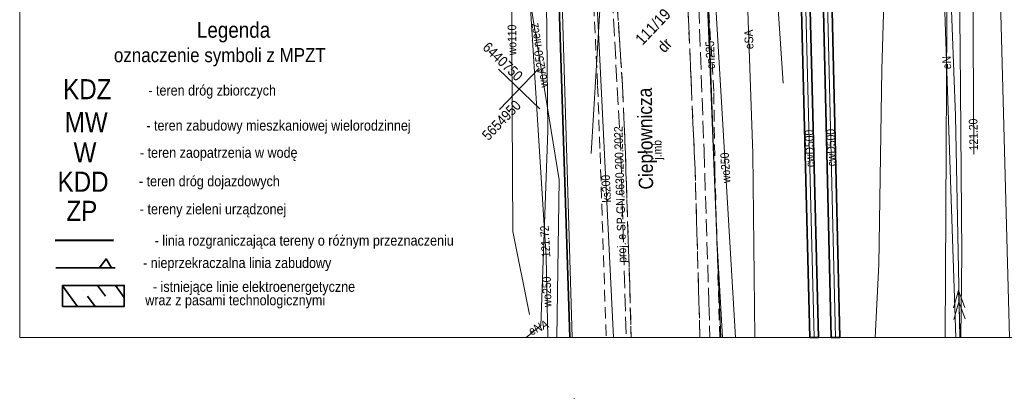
# Model space of a CAD drawing. Extents: x 0 to 6443539, y 0 to 5655063.
# Tile 45 of 64: x 6441072 to 6441157, y 5654749 to 5654782. Entities that reach past the tile are written whole.
import ezdxf
from ezdxf.enums import TextEntityAlignment as Align

# ---------------------------------------------------------------- set-up
doc = ezdxf.new("R2010")
doc.units = 0
doc.header["$MEASUREMENT"] = 0
for name, pattern in [('1.0_0.5', [1.5, 1, -0.5]), ('1.5_0.5', [2, 1.5, -0.5]), ('219-500', [0]), ('PRZER2-1', [3, 2, -1]), ('PRZER3-1', [4, 3, -1])]:
    doc.linetypes.add(name, pattern=pattern)
doc.layers.get('0').update_dxf_attribs({"color": 2, "linetype": 'CONTINUOUS', "lineweight": 5})
for name, color, linetype, lineweight in [('1ramki', 7, 'PRZER2-1', 18), ('Warstwa 63', 7, 'CONTINUOUS', 0), ('z - MPZT', 121, 'PRZER3-1', 18)]:
    doc.layers.add(name, color=color, linetype=linetype, lineweight=lineweight)
for name, color, linetype in [('203-punkt graniczny', 7, 'CONTINUOUS'), ('210-oznaczenie konturu użytku gruntowego', 7, 'CONTINUOUS'), ('211-numer działki ewidencyjnej', 7, 'CONTINUOUS'), ('218-kontur użytku gruntowego', 7, 'CONTINUOUS'), ('219-działka ewidencyjna', 7, 'CONTINUOUS'), ('994-Nazwa ulicy', 7, 'CONTINUOUS'), ('chodnik', 7, 'CONTINUOUS'), ('jezdnia', 7, 'CONTINUOUS'), ('jezdnia-Atr17', 7, 'CONTINUOUS'), ('obudowa ochronna przewodu', 7, 'CONTINUOUS'), ('ogrodzenie trwałe', 7, 'CONTINUOUS'), ('przewód ciepłowniczy', 7, 'CONTINUOUS'), ('przewód ciepłowniczy-Atr1', 7, 'CONTINUOUS'), ('przewód elektroenergetyczny podziemny', 7, 'CONTINUOUS'), ('przewód elektroenergetyczny podziemny - ob. projektowany', 7, 'CONTINUOUS'), ('przewód elektroenergetyczny podziemny - ob. projektowany-Atr1', 7, 'CONTINUOUS'), ('przewód elektroenergetyczny podziemny-Atr1', 7, 'CONTINUOUS'), ('przewód kanalizacyjny', 7, 'CONTINUOUS'), ('przewód kanalizacyjny-Atr1', 7, 'CONTINUOUS'), ('przewód telekomunikacyjny podziemny - ob. projektowany', 7, 'CONTINUOUS'), ('przewód wodociągowy', 7, 'CONTINUOUS'), ('przewód wodociągowy-Atr1', 7, 'CONTINUOUS'), ('rzedna', 7, 'CONTINUOUS'), ('rzedna-Atr2', 7, 'CONTINUOUS')]:
    doc.layers.add(name, color=color, linetype=linetype)
doc.styles.add('MapaZas', font='geodezja.shx', dxfattribs={"width": 0.9})
doc.linetypes.add('902-500', pattern='A,3.75,0,[1,ksztalty.shx,S=0.5,R=0,X=0,Y=0],3.75', length=7.5)
doc.linetypes.add('NLZ', pattern='A,3,-1,[35,msgB.shx,S=0.008,R=0,X=-0.5,Y=0],3', length=7)
doc.linetypes.add('OLZ', pattern='A,3,-1,[36,msgB.shx,S=0.008,R=0,X=-0.5,Y=0],3', length=7)

# ---------------------------------------------------------------- blocks, each defined once
blk = doc.blocks.new('203')
at = {"linetype": 'Continuous', "lineweight": 0}
h = blk.add_hatch(color=0, dxfattribs=at)
edge = h.paths.add_edge_path()
edge.add_arc((0, 0), 0.045, 0, 360)
blk = doc.blocks.new('PW01')
at = {"linetype": 'Continuous', "lineweight": 13}
h = blk.add_hatch(color=0, dxfattribs=at)
edge = h.paths.add_edge_path()
edge.add_arc((0, 0), 0.045, 0, 360)

msp = doc.modelspace()

# ---------------------------------------------------------------- hatches: boundary and pattern name
at = {"layer": 'z - MPZT', "linetype": 'Continuous', "lineweight": 35, "true_color": 0x636466}
h = msp.add_hatch(dxfattribs=at)
h.set_pattern_fill('ANSI36', color=251, scale=10, angle=261)
h.set_pattern_definition([(306, (112.9452, -213.2775), (2.29705148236, -1.03499310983), [3.125, -0.625, 0, -0.625])])
h.paths.add_polyline_path([(6441075.414, 5654759.207), (6441080.786, 5654759.207), (6441080.786, 5654757.373), (6441075.414, 5654757.373)])

# ---------------------------------------------------------------- linework, layer by layer
at = {"color": 0, "lineweight": 13}
for p, q in [((6441117.021, 5654774.602), (6441113.41, 5654778.06)), ((6441117.021, 5654774.602), (6441113.41, 5654778.06)), ((6441113.487, 5654774.525), (6441116.945, 5654778.136)), ((6441113.487, 5654774.525), (6441116.945, 5654778.136))]:
    msp.add_line(p, q, dxfattribs=at)
at = {"color": 1, "linetype": 'Continuous', "lineweight": 13}
for p, q in [((6441153.486, 5654758.77), (6441153.048, 5654757.251)), ((6441153.655, 5654754.671), (6441153.486, 5654758.77)), ((6441153.486, 5654758.77), (6441154.047, 5654757.292)), ((6441153.527, 5654757.771), (6441153.09, 5654756.252)), ((6441153.527, 5654757.771), (6441154.089, 5654756.293))]:
    msp.add_line(p, q, dxfattribs=at)
at = {"layer": '1ramki', "color": 0, "linetype": 'Continuous', "lineweight": 13, "flags": 128}
msp.add_lwpolyline([(6441071.681, 5654894.679), (6441272.347, 5654894.679), (6441272.347, 5654754.671), (6441071.681, 5654754.671)], close=True, dxfattribs=at)
msp.add_lwpolyline([(6441071.681, 5654894.679), (6441272.347, 5654894.679), (6441272.347, 5654754.671), (6441071.681, 5654754.671)], close=True, dxfattribs=at)
at = {"layer": '218-kontur użytku gruntowego', "color": 3, "linetype": 'Continuous', "lineweight": 13}
for points in [[(6441119.841, 5654754.671), (6441118.314, 5654805.346)], [(6441118.314, 5654805.346), (6441119.841, 5654754.671)], [(6441130.765, 5654805.234), (6441132.793, 5654754.671)], [(6441132.793, 5654754.671), (6441130.765, 5654805.234)]]:
    msp.add_lwpolyline(points, dxfattribs=at)
at = {"layer": '219-działka ewidencyjna', "color": 3, "linetype": '219-500', "lineweight": 13}
for points in [[(6441152.633, 5654809.838), (6441152.341, 5654754.671)], [(6441119.841, 5654754.671), (6441118.314, 5654805.346)], [(6441132.793, 5654754.671), (6441130.765, 5654805.234)]]:
    msp.add_lwpolyline(points, dxfattribs=at)
at = {"layer": 'chodnik', "color": 7, "linetype": '1.0_0.5', "lineweight": 13}
for points in [[(6441135.982, 5654807.618), (6441135.898, 5654807.602), (6441135.63, 5654807.568), (6441135.369, 5654807.541), (6441135.101, 5654807.507), (6441134.833, 5654807.458), (6441134.579, 5654807.41), (6441134.304, 5654807.369), (6441134.044, 5654807.314), (6441133.579, 5654807.205), (6441133.151, 5654807.047), (6441132.955, 5654806.003), (6441131.471, 5654804.627), (6441130.858, 5654802.888), (6441130.423, 5654799.802), (6441129.744, 5654798.458), (6441129.628, 5654794.374), (6441129.881, 5654784.301), (6441130.224, 5654776.345), (6441130.538, 5654769.342), (6441130.965, 5654754.671)], [(6441132.694, 5654754.671), (6441132.271, 5654768.998), (6441132.174, 5654776.097), (6441131.67, 5654784.319), (6441131.425, 5654792.044), (6441131.358, 5654798.075), (6441133.291, 5654801.569), (6441134.218, 5654802.537), (6441134.893, 5654802.735), (6441136.992, 5654803.134), (6441139.704, 5654803.292), (6441139.638, 5654805.363), (6441136.524, 5654805.147), (6441136.085, 5654806.453), (6441135.982, 5654807.618)], [(6441121.712, 5654783.678), (6441122.048, 5654776.641), (6441122.26, 5654770.804)], [(6441124.97, 5654754.671), (6441124.843, 5654759.275), (6441124.469, 5654770.696), (6441124.212, 5654776.674), (6441123.747, 5654783.779)], [(6441122.26, 5654770.804), (6441122.792, 5654754.671)]]:
    msp.add_lwpolyline(points, dxfattribs=at)
at = {"layer": 'jezdnia', "color": 7, "linetype": '1.5_0.5', "lineweight": 13}
msp.add_lwpolyline([(6441130.965, 5654754.671), (6441130.538, 5654769.342), (6441130.224, 5654776.345), (6441129.881, 5654784.301), (6441129.628, 5654794.374), (6441129.744, 5654798.458), (6441123.214, 5654793.691), (6441123.747, 5654783.779), (6441124.212, 5654776.674), (6441124.469, 5654770.696), (6441124.843, 5654759.275), (6441124.97, 5654754.671)], dxfattribs=at)
at = {"layer": 'obudowa ochronna przewodu', "color": 0, "lineweight": 35}
for p, q in [((6441140.553, 5654754.662), (6441139.569, 5654793.527)), ((6441141.303, 5654754.681), (6441140.319, 5654793.546)), ((6441141.477, 5654793.612), (6441142.403, 5654754.662)), ((6441142.227, 5654793.629), (6441143.153, 5654754.68)), ((6441140.553, 5654754.662), (6441140.928, 5654754.671)), ((6441141.303, 5654754.681), (6441140.928, 5654754.671)), ((6441142.403, 5654754.662), (6441142.778, 5654754.671)), ((6441143.153, 5654754.68), (6441142.778, 5654754.671))]:
    msp.add_line(p, q, dxfattribs=at)
at = {"layer": 'ogrodzenie trwałe', "color": 7, "linetype": '902-500', "lineweight": 35}
msp.add_lwpolyline([(6441119.625, 5654754.671), (6441118.018, 5654804.343)], dxfattribs=at)
at = {"layer": 'przewód ciepłowniczy', "color": 212, "linetype": 'Continuous', "lineweight": 13}
for points in [[(6441131.305, 5654794.651), (6441132.416, 5654763.93), (6441132.47, 5654762.771), (6441132.92, 5654754.671)], [(6441139.944, 5654793.537), (6441140.927, 5654754.671)], [(6441142.782, 5654754.671), (6441141.852, 5654793.621)]]:
    msp.add_lwpolyline(points, dxfattribs=at)
at = {"layer": 'przewód elektroenergetyczny podziemny', "color": 1, "linetype": 'Continuous', "lineweight": 13}
for points in [[(6441143.268, 5654870.894), (6441143.325, 5654868.277), (6441143.508, 5654859.504), (6441143.771, 5654847.387), (6441143.884, 5654835.273), (6441144.526, 5654826.56), (6441145.264, 5654815.026), (6441146.393, 5654801.428), (6441147.163, 5654789.74), (6441146.83, 5654778.013), (6441146.554, 5654761.025), (6441146.236, 5654754.671)], [(6441133.705, 5654821.968), (6441133.769, 5654816.715), (6441133.964, 5654806.089), (6441134.156, 5654803.094), (6441134.88, 5654790.591), (6441135.573, 5654770.696), (6441135.748, 5654754.671)], [(6441115.826, 5654754.671), (6441117.112, 5654755.712), (6441117.72, 5654772.686), (6441117.5, 5654792.308), (6441117.601, 5654795.507), (6441115.085, 5654809.449)], [(6441151.014, 5654809.796), (6441150.825, 5654803.193), (6441152.359, 5654797.017), (6441153.24, 5654773.979), (6441153.603, 5654754.671)], [(6441153.271, 5654754.671), (6441151.502, 5654807.169), (6441152.876, 5654807.446), (6441152.979, 5654809.839)], [(6441152.378, 5654809.833), (6441152.612, 5654807.532), (6441152.549, 5654803.591), (6441153.478, 5654795.641), (6441153.638, 5654779.787), (6441153.791, 5654761.918), (6441153.699, 5654754.671)], [(6441157.957, 5654754.671), (6441157.153, 5654783.994), (6441159.214, 5654798.884), (6441159.844, 5654803.46), (6441160.721, 5654809.985)]]:
    msp.add_lwpolyline(points, dxfattribs=at)
at = {"layer": 'przewód elektroenergetyczny podziemny', "color": 1, "linetype": 'Continuous', "lineweight": 13, "flags": 128}
for points in [[(6441112.296, 5654807.621), (6441120.413, 5654804.14), (6441121.989, 5654802.215), (6441123.113, 5654797.692), (6441121.491, 5654770.695)], [(6441154.833, 5654770.654), (6441154.678, 5654795.751), (6441154.945, 5654796.493)]]:
    msp.add_lwpolyline(points, dxfattribs=at)
at = {"layer": 'przewód elektroenergetyczny podziemny - ob. projektowany', "color": 1, "linetype": '1.5_0.5', "lineweight": 13}
for points in [[(6441071.681, 5654820.602), (6441080.042, 5654820.452), (6441080.516, 5654820.095), (6441082.955, 5654811.653), (6441083.564, 5654811.306), (6441086.349, 5654812.059), (6441104.447, 5654811.772), (6441114.625, 5654816.993), (6441119.892, 5654812.807), (6441120.763, 5654804.926), (6441130.345, 5654797.523), (6441131.323, 5654770.986), (6441131.745, 5654757.691), (6441131.839, 5654754.671)], [(6441096.184, 5654807.279), (6441096.194, 5654807.173), (6441096.217, 5654807.081), (6441096.268, 5654806.991), (6441096.334, 5654806.914), (6441096.413, 5654806.852), (6441096.492, 5654806.804), (6441096.591, 5654806.778), (6441096.69, 5654806.766), (6441099.563, 5654806.73), (6441117.971, 5654816.28), (6441119.956, 5654814.103), (6441121.74, 5654801.969), (6441122.058, 5654800.335), (6441123.101, 5654788.426), (6441124.084, 5654770.468), (6441124.544, 5654754.671)]]:
    msp.add_lwpolyline(points, dxfattribs=at)
at = {"layer": 'przewód kanalizacyjny', "color": 34, "linetype": 'Continuous', "lineweight": 13, "flags": 128}
msp.add_lwpolyline([(6441136.622, 5654809.442), (6441136.944, 5654795.855), (6441138.219, 5654776.843)], dxfattribs=at)
at = {"layer": 'przewód kanalizacyjny', "color": 34, "linetype": 'Continuous', "lineweight": 13}
msp.add_lwpolyline([(6441123.421, 5654754.671), (6441121.259, 5654799.009)], dxfattribs=at)
at = {"layer": 'przewód telekomunikacyjny podziemny - ob. projektowany', "color": 30, "linetype": '1.5_0.5', "lineweight": 13}
msp.add_lwpolyline([(6441071.681, 5654820.602), (6441080.042, 5654820.452), (6441080.516, 5654820.095), (6441082.955, 5654811.653), (6441083.564, 5654811.306), (6441086.349, 5654812.059), (6441104.447, 5654811.772), (6441114.625, 5654816.993), (6441119.892, 5654812.807), (6441120.763, 5654804.926), (6441130.345, 5654797.523), (6441131.323, 5654770.986), (6441131.745, 5654757.691), (6441131.839, 5654754.671)], dxfattribs=at)
at = {"layer": 'przewód wodociągowy', "color": 5, "linetype": 'Continuous', "lineweight": 13}
for points in [[(6441112.22, 5654809.479), (6441112.227, 5654808.517), (6441115.179, 5654790.115), (6441118.683, 5654768.414), (6441118.483, 5654754.671)], [(6441152.385, 5654809.84), (6441145.574, 5654807.238), (6441139.575, 5654805.008), (6441135.312, 5654803.954), (6441131.148, 5654803.524), (6441134.062, 5654754.671)], [(6441113.534, 5654801.367), (6441114.696, 5654800.642), (6441115.149, 5654799.987), (6441117.549, 5654761.663), (6441117.71, 5654754.671)]]:
    msp.add_lwpolyline(points, dxfattribs=at)
at = {"layer": 'przewód wodociągowy', "color": 5, "linetype": 'Continuous', "lineweight": 13, "flags": 128}
msp.add_lwpolyline([(6441106.852, 5654803.931), (6441113.762, 5654803.932), (6441114.472, 5654796.274), (6441114.555, 5654786.918), (6441114.609, 5654774.281), (6441114.65, 5654763.899), (6441116.115, 5654756.667)], dxfattribs=at)
at = {"layer": 'z - MPZT', "linetype": 'OLZ', "lineweight": 50}
msp.add_line((6441074.781, 5654763.108), (6441079.868, 5654763.14), dxfattribs=at)
at = {"layer": 'z - MPZT', "linetype": 'OLZ', "lineweight": 35}
msp.add_lwpolyline([(6441078.631, 5654760.747), (6441079.675, 5654760.746), (6441079.675, 5654760.746), (6441079.203, 5654761.524), (6441078.631, 5654760.747)], dxfattribs=at)
at = {"layer": 'z - MPZT', "linetype": 'NLZ', "lineweight": 35}
msp.add_lwpolyline([(6441074.829, 5654760.748), (6441080.003, 5654760.748)], dxfattribs=at)
at = {"layer": 'z - MPZT', "color": 251, "linetype": 'Continuous', "lineweight": 35, "true_color": 0x636466}
msp.add_lwpolyline([(6441075.414, 5654759.207), (6441080.786, 5654759.207), (6441080.786, 5654757.373), (6441075.414, 5654757.373)], close=True, dxfattribs=at)

# ---------------------------------------------------------------- block references
at = {"layer": '203-punkt graniczny', "color": 3, "linetype": 'Continuous', "lineweight": 13, "rotation": 46.24115728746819}
for p in [(6441091.172, 5654770.293), (6441120.001, 5654749.346)]:
    msp.add_blockref('203', p, dxfattribs=at)
at = {"layer": 'rzedna', "color": 1, "linetype": 'Continuous', "lineweight": 13, "rotation": 46.24115728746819}
msp.add_blockref('PW01', (6441154.833, 5654770.654), dxfattribs=at)
at = {"layer": 'rzedna', "color": 5, "linetype": 'Continuous', "lineweight": 13, "rotation": 46.24115728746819}
msp.add_blockref('PW01', (6441117.549, 5654761.663), dxfattribs=at)

# ---------------------------------------------------------------- texts
at = {"layer": '210-oznaczenie konturu użytku gruntowego', "color": 3, "linetype": 'Continuous', "lineweight": 13, "style": 'MapaZas', "width": 0.9}
msp.add_text('dr', height=1, rotation=46.24116, dxfattribs=at).set_placement((6441127.87, 5654779.413))
at = {"layer": '211-numer działki ewidencyjnej', "color": 3, "linetype": 'Continuous', "lineweight": 13, "style": 'MapaZas', "width": 0.9}
msp.add_text('111/19', height=1, rotation=46.24116, dxfattribs=at).set_placement((6441125.953, 5654780.084))
at = {"layer": '994-Nazwa ulicy', "color": 7, "linetype": 'Continuous', "lineweight": 13, "style": 'MapaZas', "width": 0.9}
msp.add_text('Ciepłownicza', height=1.25, rotation=90.78816, dxfattribs=at).set_placement((6441126.201, 5654772), align=Align.MIDDLE_CENTER)
at = {"layer": 'jezdnia-Atr17', "color": 7, "lineweight": 13, "style": 'MapaZas', "width": 0.9}
msp.add_text('j.mb', height=0.75, rotation=90.85616, dxfattribs=at).set_placement((6441127.248, 5654771.025), align=Align.MIDDLE_CENTER)
at = {"layer": 'przewód ciepłowniczy-Atr1', "color": 212, "lineweight": 13, "style": 'MapaZas', "width": 0.9}
for s, rotation, p in [('cn225', 92.07116, (6441131.857, 5654779.294)), ('cwD500', 91.44916, (6441140.514, 5654771.143)), ('cwD500', 91.36716, (6441142.387, 5654771.219))]:
    msp.add_text(s, height=0.75, rotation=rotation, dxfattribs=at).set_placement(p, align=Align.MIDDLE_CENTER)
at = {"layer": 'przewód elektroenergetyczny podziemny - ob. projektowany-Atr1', "color": 1, "lineweight": 13, "style": 'MapaZas', "width": 0.9}
msp.add_text('proj. e SP-GN.6630.200.2022', height=0.75, rotation=91.66716, dxfattribs=at).set_placement((6441124.013, 5654767.128), align=Align.MIDDLE_CENTER)
at = {"layer": 'przewód elektroenergetyczny podziemny-Atr1', "color": 1, "lineweight": 13, "style": 'MapaZas', "width": 0.9}
for s, rotation, p in [('eSA', 91.99316, (6441135.23, 5654780.647)), ('eN', 91.92816, (6441152.467, 5654778.623)), ('eNA', 24.93616, (6441116.898, 5654755.539))]:
    msp.add_text(s, height=0.75, rotation=rotation, dxfattribs=at).set_placement(p, align=Align.MIDDLE_CENTER)
at = {"layer": 'przewód kanalizacyjny-Atr1', "color": 34, "lineweight": 13, "style": 'MapaZas', "width": 0.9}
msp.add_text('ks200', height=0.75, rotation=92.74116, dxfattribs=at).set_placement((6441122.788, 5654767.64), align=Align.MIDDLE_CENTER)
at = {"layer": 'przewód wodociągowy-Atr1', "color": 5, "lineweight": 13, "style": 'MapaZas', "width": 0.9}
for s, rotation, p in [('wo110', 90.24716, (6441114.585, 5654780.603)), ('woA250-niecz', 99.17316, (6441116.934, 5654779.268)), ('wo250', 93.41316, (6441133.181, 5654769.456)), ('wo250', 91.31816, (6441117.619, 5654758.646))]:
    msp.add_text(s, height=0.75, rotation=rotation, dxfattribs=at).set_placement(p, align=Align.MIDDLE_CENTER)
at = {"layer": 'rzedna-Atr2', "color": 1, "lineweight": 13, "style": 'MapaZas', "width": 0.9}
msp.add_text('121.20', height=0.75, rotation=91.38616, dxfattribs=at).set_placement((6441155.207, 5654770.987))
at = {"layer": 'rzedna-Atr2', "color": 5, "lineweight": 13, "style": 'MapaZas', "width": 0.9}
msp.add_text('121.72', height=0.75, rotation=92.94316, dxfattribs=at).set_placement((6441117.549, 5654761.663), align=Align.MIDDLE_LEFT)
at = {"layer": 'Warstwa 63', "color": 18, "linetype": 'Continuous', "lineweight": 13, "true_color": 0x000000, "style": 'MapaZas', "width": 0.9}
for s, rotation, p in [('6440750', 316.24116, (6441111.955, 5654779.855)), ('5654950', 46.24116, (6441112.532, 5654771.775))]:
    msp.add_text(s, height=0.8978, rotation=rotation, dxfattribs=at).set_placement(p)
at = {"layer": 'z - MPZT', "linetype": 'OLZ', "lineweight": 35, "style": 'MapaZas', "width": 0.9}
for s, p in [('KDZ', (6441077.572, 5654776.311)), ('MW', (6441077.481, 5654773.432)), ('W', (6441077.371, 5654770.803)), ('KDD', (6441077.205, 5654768.248)), ('ZP', (6441077.099, 5654765.706))]:
    msp.add_text(s, height=1.75, rotation=359.95983, dxfattribs=at).set_placement(p, align=Align.MIDDLE)
at = {"layer": 'z - MPZT', "color": 0, "linetype": 'Continuous', "lineweight": 30, "style": 'MapaZas', "width": 0.9}
for s, p in [('- teren dróg zbiorczych', (6441088.454, 5654776.106)), ('- teren zabudowy mieszkaniowej wielorodzinnej', (6441094.237, 5654773.04)), ('- teren zaopatrzenia w wodę', (6441089.025, 5654770.671)), ('- teren dróg dojazdowych', (6441088.212, 5654768.192)), ('- tereny zieleni urządzonej', (6441088.537, 5654765.754)), ('- linia rozgraniczająca tereny o różnym przeznaczeniu', (6441096.477, 5654763.022)), ('- nieprzekraczalna linia zabudowy', (6441090.635, 5654761.067)), ('- istniejące linie elektroenergetyczne  ', (6441092.406, 5654758.988))]:
    msp.add_text(s, height=0.90857, dxfattribs=at).set_placement(p, align=Align.MIDDLE)
at = {"layer": 'z - MPZT', "color": 0, "linetype": 'Continuous', "lineweight": 30, "attachment_point": 1, "style": 'MapaZas'}
for s, insert, char_height, width in [('Legenda', (6441087.127, 5654782.155), 1.3629, 48.09459), ('oznaczenie symboli z MPZT', (6441079.893, 5654779.892), 1.22658, 61.78893), ('wraz z pasami technologicznymi', (6441082.623, 5654758.382), 0.90857, 20.90972)]:
    msp.add_mtext(s, dxfattribs=dict(at, insert=insert, char_height=char_height, width=width))

doc.saveas('drawing.dxf')
